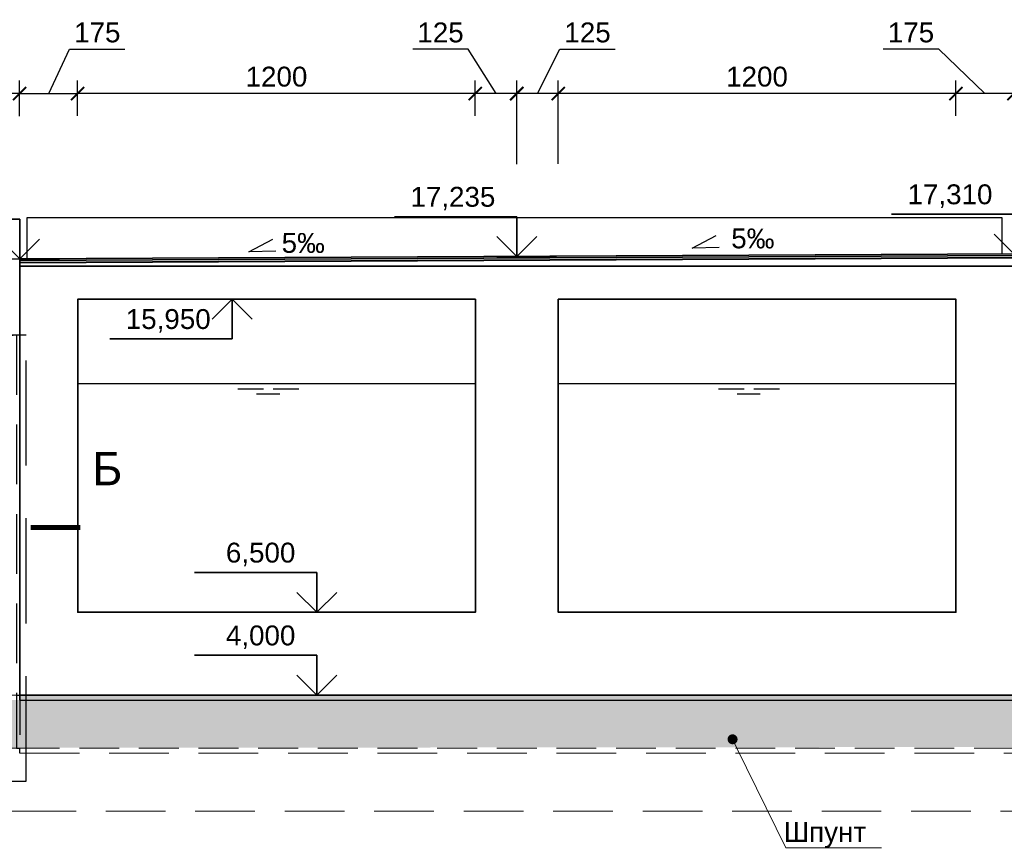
# Model space of a CAD drawing. Header units: millimetres. Extents: x 329474 to 722034, y 240588 to 423521.
# Tile 21 of 35: x 649090 to 663946, y 241772 to 254277. Entities that reach past the tile are written whole.
import ezdxf
from ezdxf import colors
from ezdxf.entities.mleader import LeaderData, LeaderLine
from ezdxf.enums import TextEntityAlignment as Align
from ezdxf.math import Vec2, Vec3

# ---------------------------------------------------------------- set-up
doc = ezdxf.new("R2010")
doc.units = ezdxf.units.MM
doc.header["$LTSCALE"] = 10
doc.linetypes.add('DASHED', pattern=[9, 6, -3])
doc.linetypes.add('ШТРИХОВАЯ2', pattern=[9.525, 6.35, -3.175])
for name, color, linetype in [('00', 7, 'Continuous'), ('Металл', 1, 'Continuous'), ('Размеры', 7, 'Continuous'), ('Штриховка', 7, 'Continuous')]:
    doc.layers.add(name, color=color, linetype=linetype)
for name, color, linetype, lineweight in [('_0', 7, 'Continuous', 0), ('Бетон', 7, 'Continuous', 35), ('бетон_35', 2, 'Continuous', 35), ('Вода', 5, 'Continuous', 30), ('заглавные надписи', 7, 'Continuous', 30), ('Отдел_Бетон основной', 7, 'Continuous', 35), ('Отдел_Выноски(точка)', 7, 'Continuous', 15), ('текст', 7, 'Continuous', 25)]:
    doc.layers.add(name, color=color, linetype=linetype, lineweight=lineweight)
doc.styles.add('arial', font='arial.ttf')
doc.styles.add('аrial', font='arial.ttf')
doc.dimstyles.new('200 БОЛЬШОЙ', dxfattribs={"dimscale": 100, "dimtxt": 2.5, "dimasz": 2.5, "dimexe": 1.25, "dimexo": 0.625, "dimtad": 1, "dimdec": 0, "dimlfac": 2, "dimtxsty": 'arial', "dimblk": 'ARCHTICK', "dimcen": 2.5, "dimadec": 0, "dimazin": 0, "dimtfac": 1, "dimtdec": 0, "dimtmove": 1, "dimatfit": 3, "dimldrblk": 'ARCHTICK', "dimfxl": 1, "dimarcsym": 0})

# ---------------------------------------------------------------- blocks, each defined once
blk = doc.blocks.new('_ArchTick')
at = {"color": 0, "linetype": 'ByBlock', "const_width": 0.15}
blk.add_lwpolyline([(-0.5, -0.5), (0.5, 0.5)], dxfattribs=at)
blk = doc.blocks.new('*D263')
at = {"layer": 'Defpoints', "color": 0, "transparency": 16777216}
for p in [(657215, 253162), (657215, 252727), (663215, 252727)]:
    blk.add_point(p, dxfattribs=at)
at = {"layer": 'Размеры', "color": 0, "lineweight": -2, "transparency": 16777216}
for p, q in [((657215, 252827), (657215, 253362)), ((663215, 252827), (663215, 253362)), ((663215, 253162), (657215, 253162))]:
    blk.add_line(p, q, dxfattribs=at)
at = {"layer": 'Размеры', "color": 0, "lineweight": -2, "transparency": 16777216, "xscale": 200, "yscale": 200, "zscale": 200, "rotation": 180}
blk.add_blockref('_ArchTick', (657215, 253162), dxfattribs=at)
at = {"layer": 'Размеры', "color": 0, "lineweight": -2, "transparency": 16777216, "xscale": 200, "yscale": 200, "zscale": 200}
blk.add_blockref('_ArchTick', (663215, 253162), dxfattribs=at)
at = {"layer": 'Размеры', "color": 0, "transparency": 16777216, "insert": (660215, 253416), "char_height": 300, "attachment_point": 5, "style": 'arial'}
blk.add_mtext('1200', dxfattribs=at)
blk = doc.blocks.new('*D264')
at = {"layer": 'Defpoints', "color": 0, "transparency": 16777216}
for p in [(656590, 253162), (656590, 251995), (657215, 252000)]:
    blk.add_point(p, dxfattribs=at)
at = {"layer": 'Размеры', "color": 0, "lineweight": -2, "transparency": 16777216}
for p, q in [((656903, 253162), (657240, 253830)), ((657240, 253830), (658077, 253830)), ((656590, 252095), (656590, 253362)), ((657215, 252100), (657215, 253362)), ((657215, 253162), (656590, 253162))]:
    blk.add_line(p, q, dxfattribs=at)
at = {"layer": 'Размеры', "color": 0, "lineweight": -2, "transparency": 16777216, "xscale": 200, "yscale": 200, "zscale": 200, "rotation": 180}
blk.add_blockref('_ArchTick', (656590, 253162), dxfattribs=at)
at = {"layer": 'Размеры', "color": 0, "lineweight": -2, "transparency": 16777216, "xscale": 200, "yscale": 200, "zscale": 200}
blk.add_blockref('_ArchTick', (657215, 253162), dxfattribs=at)
at = {"layer": 'Размеры', "color": 0, "transparency": 16777216, "insert": (657658, 254083), "char_height": 300, "attachment_point": 5, "style": 'arial'}
blk.add_mtext('125', dxfattribs=at)
blk = doc.blocks.new('*D265')
at = {"layer": 'Defpoints', "color": 0, "transparency": 16777216}
for p in [(655965, 253162), (655965, 252727), (656590, 252722)]:
    blk.add_point(p, dxfattribs=at)
at = {"layer": 'Размеры', "color": 0, "lineweight": -2, "transparency": 16777216}
for p, q in [((655858, 253830), (655021, 253830)), ((656278, 253162), (655858, 253830)), ((655965, 252827), (655965, 253362)), ((656590, 252822), (656590, 253362)), ((656590, 253162), (655965, 253162))]:
    blk.add_line(p, q, dxfattribs=at)
at = {"layer": 'Размеры', "color": 0, "lineweight": -2, "transparency": 16777216, "xscale": 200, "yscale": 200, "zscale": 200, "rotation": 180}
blk.add_blockref('_ArchTick', (655965, 253162), dxfattribs=at)
at = {"layer": 'Размеры', "color": 0, "lineweight": -2, "transparency": 16777216, "xscale": 200, "yscale": 200, "zscale": 200}
blk.add_blockref('_ArchTick', (656590, 253162), dxfattribs=at)
at = {"layer": 'Размеры', "color": 0, "transparency": 16777216, "insert": (655440, 254083), "char_height": 300, "attachment_point": 5, "style": 'arial'}
blk.add_mtext('125', dxfattribs=at)
blk = doc.blocks.new('*D266')
at = {"layer": 'Defpoints', "color": 0, "transparency": 16777216}
for p in [(649965, 253162), (649965, 252727), (655965, 252727)]:
    blk.add_point(p, dxfattribs=at)
at = {"layer": 'Размеры', "color": 0, "lineweight": -2, "transparency": 16777216}
for p, q in [((649965, 252827), (649965, 253362)), ((655965, 252827), (655965, 253362)), ((655965, 253162), (649965, 253162))]:
    blk.add_line(p, q, dxfattribs=at)
at = {"layer": 'Размеры', "color": 0, "lineweight": -2, "transparency": 16777216, "xscale": 200, "yscale": 200, "zscale": 200, "rotation": 180}
blk.add_blockref('_ArchTick', (649965, 253162), dxfattribs=at)
at = {"layer": 'Размеры', "color": 0, "lineweight": -2, "transparency": 16777216, "xscale": 200, "yscale": 200, "zscale": 200}
blk.add_blockref('_ArchTick', (655965, 253162), dxfattribs=at)
at = {"layer": 'Размеры', "color": 0, "transparency": 16777216, "insert": (652965, 253416), "char_height": 300, "attachment_point": 5, "style": 'arial'}
blk.add_mtext('1200', dxfattribs=at)
blk = doc.blocks.new('*D268')
at = {"layer": 'Defpoints', "color": 0, "transparency": 16777216}
for p in [(663215, 253162), (663215, 252727), (664090, 252722)]:
    blk.add_point(p, dxfattribs=at)
at = {"layer": 'Размеры', "color": 0, "lineweight": -2, "transparency": 16777216}
for p, q in [((662956, 253830), (662119, 253830)), ((663653, 253162), (662956, 253830)), ((663215, 252827), (663215, 253362)), ((664090, 252822), (664090, 253362)), ((664090, 253162), (663215, 253162))]:
    blk.add_line(p, q, dxfattribs=at)
at = {"layer": 'Размеры', "color": 0, "lineweight": -2, "transparency": 16777216, "xscale": 200, "yscale": 200, "zscale": 200, "rotation": 180}
blk.add_blockref('_ArchTick', (663215, 253162), dxfattribs=at)
at = {"layer": 'Размеры', "color": 0, "lineweight": -2, "transparency": 16777216, "xscale": 200, "yscale": 200, "zscale": 200}
blk.add_blockref('_ArchTick', (664090, 253162), dxfattribs=at)
at = {"layer": 'Размеры', "color": 0, "transparency": 16777216, "insert": (662538, 254083), "char_height": 300, "attachment_point": 5, "style": 'arial'}
blk.add_mtext('175', dxfattribs=at)
blk = doc.blocks.new('*U250')
at = {"color": 7, "lineweight": 25, "ltscale": 100}
blk.add_line((-9, 0), (0, 0), dxfattribs=at)
at = {"layer": '00', "color": 7, "lineweight": 35, "ltscale": 100}
for p, q in [((-6, 6), (-24.46, 6)), ((-6, 0), (-6, 6)), ((-9, 3), (-6, 0)), ((-6, 0), (-3, 3))]:
    blk.add_line(p, q, dxfattribs=at)
at = {"ltscale": 100, "style": 'arial', "flags": 8}
for tag, p in [('OTMETKA', (-9.23, 9)), ('OTMETKA_2', (-9.23, 3))]:
    blk.add_attdef(tag, text='', height=3, dxfattribs=at).set_placement(p, align=Align.MIDDLE_RIGHT)
blk = doc.blocks.new('*U248')
at = {"color": 7, "lineweight": 25, "ltscale": 100}
blk.add_line((-9, 0), (0, 0), dxfattribs=at)
at = {"layer": '00', "color": 7, "lineweight": 35, "ltscale": 100}
for p, q in [((-9, -3), (-6, 0)), ((-6, 0), (-6, -6)), ((-6, 0), (-3, -3)), ((-6, -6), (-24.46, -6))]:
    blk.add_line(p, q, dxfattribs=at)
at = {"ltscale": 100, "style": 'arial', "flags": 8}
for tag, p in [('OTMETKA', (-9.23, -3)), ('OTMETKA_2', (-9.23, -9))]:
    blk.add_attdef(tag, text='', height=3, dxfattribs=at).set_placement(p, align=Align.MIDDLE_RIGHT)
blk = doc.blocks.new('*U243')
at = {"color": 7, "lineweight": 25, "ltscale": 100}
blk.add_line((-9, 0), (0, 0), dxfattribs=at)
at = {"layer": '00', "color": 7, "lineweight": 35, "ltscale": 100}
for p, q in [((-6, 6), (-24.46, 6)), ((-6, 0), (-6, 6)), ((-9, 3), (-6, 0)), ((-6, 0), (-3, 3))]:
    blk.add_line(p, q, dxfattribs=at)
at = {"ltscale": 100, "style": 'arial', "flags": 8}
for tag, p in [('OTMETKA', (-9.23, 9)), ('OTMETKA_2', (-9.23, 3))]:
    blk.add_attdef(tag, text='', height=3, dxfattribs=at).set_placement(p, align=Align.MIDDLE_RIGHT)
blk = doc.blocks.new('*U244')
at = {"color": 7, "lineweight": 25, "ltscale": 100}
blk.add_line((-9, 0), (0, 0), dxfattribs=at)
at = {"layer": '00', "color": 7, "lineweight": 35, "ltscale": 100}
for p, q in [((-6, 6), (-24.46, 6)), ((-6, 0), (-6, 6)), ((-9, 3), (-6, 0)), ((-6, 0), (-3, 3))]:
    blk.add_line(p, q, dxfattribs=at)
at = {"ltscale": 100, "style": 'arial', "flags": 8}
for tag, p in [('OTMETKA', (-9.23, 9)), ('OTMETKA_2', (-9.23, 3))]:
    blk.add_attdef(tag, text='', height=3, dxfattribs=at).set_placement(p, align=Align.MIDDLE_RIGHT)
blk = doc.blocks.new('*U245')
at = {"color": 7, "lineweight": 25, "ltscale": 100}
blk.add_line((-9, 0), (0, 0), dxfattribs=at)
at = {"layer": '00', "color": 7, "lineweight": 35, "ltscale": 100}
for p, q in [((-6, 6), (-24.46, 6)), ((-6, 0), (-6, 6)), ((-9, 3), (-6, 0)), ((-6, 0), (-3, 3))]:
    blk.add_line(p, q, dxfattribs=at)
at = {"ltscale": 100, "style": 'arial', "flags": 8}
for tag, p in [('OTMETKA', (-9.23, 9)), ('OTMETKA_2', (-9.23, 3))]:
    blk.add_attdef(tag, text='', height=3, dxfattribs=at).set_placement(p, align=Align.MIDDLE_RIGHT)
blk = doc.blocks.new('*D251')
at = {"layer": 'Defpoints', "color": 0, "transparency": 16777216}
for p in [(649965, 253162), (649090, 252722), (649965, 252727)]:
    blk.add_point(p, dxfattribs=at)
at = {"layer": 'Размеры', "color": 0, "lineweight": -2, "transparency": 16777216}
for p, q in [((649528, 253162), (649842, 253830)), ((649842, 253830), (650679, 253830)), ((649090, 252822), (649090, 253362)), ((649965, 252827), (649965, 253362)), ((649090, 253162), (649965, 253162))]:
    blk.add_line(p, q, dxfattribs=at)
at = {"layer": 'Размеры', "color": 0, "lineweight": -2, "transparency": 16777216, "xscale": 200, "yscale": 200, "zscale": 200, "rotation": 180}
blk.add_blockref('_ArchTick', (649090, 253162), dxfattribs=at)
at = {"layer": 'Размеры', "color": 0, "lineweight": -2, "transparency": 16777216, "xscale": 200, "yscale": 200, "zscale": 200}
blk.add_blockref('_ArchTick', (649965, 253162), dxfattribs=at)
at = {"layer": 'Размеры', "color": 0, "transparency": 16777216, "insert": (650261, 254083), "char_height": 300, "attachment_point": 5, "style": 'arial'}
blk.add_mtext('175', dxfattribs=at)
blk = doc.blocks.new('*D252')
at = {"layer": 'Defpoints', "color": 0, "transparency": 16777216}
for p in [(626341, 253162), (649090, 252722), (626341, 252307)]:
    blk.add_point(p, dxfattribs=at)
at = {"layer": 'Размеры', "color": 0, "lineweight": -2, "transparency": 16777216}
for p, q in [((626341, 252407), (626341, 253362)), ((649090, 252822), (649090, 253362)), ((649090, 253162), (626341, 253162))]:
    blk.add_line(p, q, dxfattribs=at)
at = {"layer": 'Размеры', "color": 0, "lineweight": -2, "transparency": 16777216, "xscale": 200, "yscale": 200, "zscale": 200, "rotation": 180}
blk.add_blockref('_ArchTick', (626341, 253162), dxfattribs=at)
at = {"layer": 'Размеры', "color": 0, "lineweight": -2, "transparency": 16777216, "xscale": 200, "yscale": 200, "zscale": 200}
blk.add_blockref('_ArchTick', (649090, 253162), dxfattribs=at)
at = {"layer": 'Размеры', "color": 0, "transparency": 16777216, "insert": (637716, 253416), "char_height": 300, "attachment_point": 5, "style": 'arial'}
blk.add_mtext('4550', dxfattribs=at)
blk = doc.blocks.new('*U239')
at = {"color": 7, "lineweight": 25, "ltscale": 100}
blk.add_line((-9, 0), (0, 0), dxfattribs=at)
at = {"layer": '00', "color": 7, "lineweight": 35, "ltscale": 100}
for p, q in [((-6, 6), (-24.46, 6)), ((-6, 0), (-6, 6)), ((-9, 3), (-6, 0)), ((-6, 0), (-3, 3))]:
    blk.add_line(p, q, dxfattribs=at)
at = {"ltscale": 100, "style": 'arial', "flags": 8}
for tag, p in [('OTMETKA', (-9.23, 9)), ('OTMETKA_2', (-9.23, 3))]:
    blk.add_attdef(tag, text='', height=3, dxfattribs=at).set_placement(p, align=Align.MIDDLE_RIGHT)
blk = doc.blocks.new('_Dot')
at = {"color": 0, "linetype": 'ByBlock', "lineweight": -2}
blk.add_line((-0.5, 0), (-1, 0), dxfattribs=at)
at = {"color": 0, "linetype": 'ByBlock', "const_width": 0.5}
blk.add_lwpolyline([(-0.25, 0, 1), (0.25, 0, 1)], format="xyb", close=True, dxfattribs=at)

msp = doc.modelspace()

# ---------------------------------------------------------------- hatches: boundary and pattern name
at = {"layer": '_0'}
h = msp.add_hatch(color=252, dxfattribs=at)
h.dxf.hatch_style = 1
h.paths.add_polyline_path([(649090.4984275, 244009.2563573), (649090.4984275, 244084.2563573), (676972.7933043, 244084.2563573), (678590.4984275, 243284.2563573), (679590.4984275, 243284.2563573), (681190.4984527, 244084.2563573), (701590.4984275, 244084.2563573), (701590.4984275, 244009.2563576), (681208.2035507, 244009.2563573), (679608.2035256, 243209.2563573), (678572.7933294, 243209.2563573), (676972.7933043, 244009.2563573)])
at = {"layer": 'Штриховка'}
for points in [[(656590.4984275, 250649.2563573), (649090.4984275, 250611.7563573), (649090.4984275, 250609.2563573), (656590.4984275, 250646.7563573)], [(664090.4971775, 250686.7563511), (656590.4984275, 250649.2563573), (656590.4984275, 250646.7563573), (664090.4984275, 250684.2563573)]]:
    msp.add_hatch(color=256, dxfattribs=at).paths.add_polyline_path(points)
at = {"layer": 'Штриховка', "lineweight": 15}
h = msp.add_hatch(dxfattribs=at)
h.set_pattern_fill('GOST_GLASS', color=256, scale=40)
h.set_pattern_definition([(45, (613263, 82833.46), (339.41125, 0), [200, -280]), (45, (613347.86, 82833.46), (339.41125, 0), [80, -400]), (45, (613263, 82918.3), (339.41125, 0), [80, -400])])
h.paths.add_polyline_path([(645090.4984275, 243284.2563573), (643277.9984275, 244009.2563573), (704352.9993219, 244009.2563573), (703340.4985035, 243334.2563573)])

# ---------------------------------------------------------------- linework, layer by layer
at = {"linetype": 'DASHED', "lineweight": 30, "ltscale": 10}
msp.add_line((649090.4984275, 244084.2563573), (649090.4984275, 243284.2563573), dxfattribs=at)
msp.add_line((649090.4984275, 243209.2563573), (649090.4984275, 243284.2563573))
at = {"linetype": 'DASHED', "lineweight": 15, "ltscale": 10}
msp.add_line((649090.4984275, 243284.2563573), (701590.4984275, 243284.2563573), dxfattribs=at)
at = {"linetype": 'DASHED', "lineweight": 15, "ltscale": 15}
msp.add_line((649090.4984275, 243209.2563573), (701590.4984275, 243209.2563573), dxfattribs=at)
at = {"ltscale": 5}
for points in [[(652953.374479, 250782.4656172), (652549.9863513, 250775.0574971), (652909.9746742, 250964.3046638)], [(659641.5350862, 250838.2198801), (659238.1469585, 250830.81176), (659598.1352814, 251020.0589268)]]:
    msp.add_lwpolyline(points, dxfattribs=at)
at = {"linetype": 'DASHED', "lineweight": 15, "ltscale": 15}
msp.add_lwpolyline([(627840.5024439, 249516.2408478), (635340.4984275, 246584.2563573), (636840.4984275, 246584.2563573), (647465.4380457, 242334.2805101), (649040.4984275, 242334.2805101), (701811.8926924, 242334.2805101), (703246.4581189, 243271.5628183), (708215.5024439, 246584.2563573), (709715.5024439, 246584.2563573), (717215.5024439, 249516.2408478), (718565.5024439, 249516.2408478)], dxfattribs=at)
at = {"linetype": 'DASHED', "lineweight": 30, "ltscale": 15}
msp.add_lwpolyline([(627840.5024439, 249516.2408478), (649040.5822698, 249516.2408478), (649040.5822698, 243284.2563573), (649090.4984275, 243284.2563573)], dxfattribs=at)
at = {"layer": '_0', "ltscale": 2}
for p, q in [((643090.4984275, 244084.2563573), (649090.4984275, 244084.2563573)), ((645090.4984275, 243284.2563573), (649090.4984275, 243284.2563573))]:
    msp.add_line(p, q, dxfattribs=at)
at = {"layer": 'Бетон', "lineweight": 25}
msp.add_line((649040.4984275, 244084.2563573), (649090.4984275, 244084.2563573), dxfattribs=at)
at = {"layer": 'бетон_35'}
for p, q in [((649090.4984275, 250666.7563573), (664090.4984275, 250741.7563573)), ((649090.4984275, 250641.7563573), (664090.4984275, 250716.7563573)), ((649090.4984275, 250611.7563573), (664090.4984275, 250686.7563573)), ((649090.4984275, 250609.2563573), (664090.4984275, 250684.2563573)), ((649090.4984275, 250559.2563573), (649090.4984275, 250666.7563573))]:
    msp.add_line(p, q, dxfattribs=at)
at = {"layer": 'Вода', "color": 5, "lineweight": 25, "ltscale": 80}
for p, q in [((649965.4984275, 248784.2563573), (655965.4984275, 248784.2563573)), ((652768.6678596, 248702.3619847), (652381.3435516, 248702.3619847)), ((653303.1582121, 248702.3619847), (652915.8339041, 248702.3619847)), ((657215.4984275, 248784.2563573), (663215.4984275, 248784.2563573)), ((660018.6678596, 248702.3619847), (659631.3435516, 248702.3619847)), ((660553.1582121, 248702.3619847), (660165.8339041, 248702.3619847)), ((653013.9585996, 248624.5167235), (652664.8948323, 248624.5167235)), ((660263.9585996, 248624.5167235), (659914.8948323, 248624.5167235))]:
    msp.add_line(p, q, dxfattribs=at)
at = {"layer": 'Металл'}
msp.add_lwpolyline([(663912.098403, 250737.1269328), (663912.098403, 251287.1269328), (649196.8697178, 251287.1269328), (649197.2189027, 250667.2899597)], dxfattribs=at)
at = {"layer": 'Металл', "linetype": 'ШТРИХОВАЯ2', "ltscale": 25}
msp.add_lwpolyline([(649190.4984275, 242784.2563573), (649190.4984275, 249516.2408478), (648790.4984275, 249516.2408478), (648790.4984275, 242784.2563573)], close=True, dxfattribs=at)
at = {"layer": 'Отдел_Бетон основной'}
for p, q in [((664090.4984275, 250559.2563573), (649090.4984275, 250559.2563573)), ((649090.4984275, 250559.2563573), (649090.4984275, 244009.2563573)), ((676990.4984023, 244084.2563573), (649090.4984275, 244084.2563573))]:
    msp.add_line(p, q, dxfattribs=at)
at = {"layer": 'Отдел_Бетон основной', "lineweight": 30}
msp.add_line((649090.4984275, 244009.2563573), (676972.7933043, 244009.2563573), dxfattribs=at)
at = {"layer": 'Отдел_Бетон основной'}
for points in [[(655965.4984275, 250059.2563573), (655965.4984275, 245334.2563573), (649965.4984275, 245334.2563573), (649965.4984275, 250059.2563573)], [(657215.4984275, 250059.2563573), (663215.4984275, 250059.2563573), (663215.4984275, 245334.2563573), (657215.4984275, 245334.2563573)]]:
    msp.add_lwpolyline(points, close=True, dxfattribs=at)
at = {"layer": 'текст'}
msp.add_lwpolyline([(649256.7352791, 246612.9450984, 75, 75, 0), (650006.7350809, 246613.4902661, 75, 75, 0), (649756.7351469, 246613.3085435, 0, 100, 0), (649756.3717018, 247113.3084115, 0, 0, 0), (649755.8265342, 247863.3082133, 0, 0, 0)], format="xyseb", dxfattribs=at)

# ---------------------------------------------------------------- block references
at = {"layer": '00'}
ref = msp.add_blockref('*U243', (649690.4984275, 250666.7563573), dxfattribs=dict(at, xscale=100, yscale=100, zscale=100))
ref.add_attrib('OTMETKA', '17,160', dxfattribs={"layer": '0', "ltscale": 100, "height": 300, "style": 'arial'}).set_placement((648767.2398569, 251566.7563573), align=Align.MIDDLE_RIGHT)
ref = msp.add_blockref('*U244', (657190.4984275, 250704.2563573), dxfattribs=dict(at, xscale=100, yscale=100, zscale=100))
ref.add_attrib('OTMETKA', '17,235', dxfattribs={"layer": '0', "ltscale": 100, "height": 300, "style": 'arial'}).set_placement((656267.2398569, 251604.2563573), align=Align.MIDDLE_RIGHT)
ref = msp.add_blockref('*U245', (664690.4984275, 250741.7563573), dxfattribs=dict(at, xscale=100, yscale=100, zscale=100))
ref.add_attrib('OTMETKA', '17,310', dxfattribs={"layer": '0', "ltscale": 100, "height": 300, "style": 'arial'}).set_placement((663767.2398569, 251641.7563573), align=Align.MIDDLE_RIGHT)
ref = msp.add_blockref('*U248', (652895.4984275, 250059.2563573), dxfattribs=dict(at, xscale=100, yscale=100, zscale=100))
ref.add_attrib('OTMETKA', '15,950', dxfattribs={"layer": '0', "ltscale": 100, "height": 300, "style": 'arial'}).set_placement((651972.2398569, 249759.2563573), align=Align.MIDDLE_RIGHT)
ref = msp.add_blockref('*U250', (654173.3043103, 245334.2563573), dxfattribs=dict(at, xscale=100, yscale=100, zscale=100))
ref.add_attrib('OTMETKA', '6,500', dxfattribs={"layer": '0', "ltscale": 100, "height": 300, "style": 'arial'}).set_placement((653250.0457397, 246234.2563573), align=Align.MIDDLE_RIGHT)
ref = msp.add_blockref('*U239', (654173.3043103, 244084.2563573), dxfattribs=dict(at, xscale=100, yscale=100, zscale=100))
ref.add_attrib('OTMETKA', '4,000', dxfattribs={"layer": '0', "ltscale": 100, "height": 300, "style": 'arial'}).set_placement((653250.0457397, 244984.2563573), align=Align.MIDDLE_RIGHT)

# ---------------------------------------------------------------- texts
at = {"insert": (650182.3260071, 247250.9104619), "char_height": 500, "attachment_point": 7, "style": 'аrial'}
msp.add_mtext_dynamic_manual_height_columns('Б', width=3148.469281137, gutter_width=12.5, heights=[0], dxfattribs=at)
at = {"layer": 'заглавные надписи', "char_height": 300, "width": 2028.630734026, "attachment_point": 5, "rotation": 359.6731603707, "style": 'arial'}
for insert in [(653368.592043, 250905.6109668), (660152.1314514, 250973.5643551)]:
    msp.add_mtext('5‰', dxfattribs=dict(at, insert=insert))

# ---------------------------------------------------------------- dimensions: what is measured, and where the dimension line sits
at = {"layer": 'Размеры'}
dim = msp.add_linear_dim(base=(649965.4984275, 253162.3503923), p1=(649090.4984275, 252722.3503923), p2=(649965.4984275, 252726.6007314), dimstyle='200 БОЛЬШОЙ', override={"dimtxt": 3, "dimasz": 2, "dimexe": 2, "dimexo": 1, "dimgap": 1, "dimlfac": 0.2}, dxfattribs=at)
dim.commit()
dim.dimension.update_dxf_attribs({"geometry": '*D251', "text_midpoint": (649942.4101029, 253829.9485758), "dimtype": 160})
for base, p1, p2, picture, middle in [((655965.4984275, 253162.3503923), (656590.4984275, 252722.3503923), (655965.4984275, 252726.6007314), '*D265', (655758.2152754, 253829.9485758)), ((656590.4984275, 253162.3503923), (657215.4984275, 251999.5620718), (656590.4984275, 251995.3117327), '*D264', (657339.8643174, 253829.9485758)), ((663215.4984275, 253162.3503923), (664090.4984275, 252722.3503923), (663215.4984275, 252726.6007314), '*D268', (662856.2019047, 253829.9485758))]:
    dim = msp.add_linear_dim(base=base, p1=p1, p2=p2, angle=180, dimstyle='200 БОЛЬШОЙ', override={"dimtxt": 3, "dimasz": 2, "dimexe": 2, "dimexo": 1, "dimgap": 1, "dimlfac": 0.2}, dxfattribs=at)
    dim.commit()
    dim.dimension.update_dxf_attribs({"geometry": picture, "text_midpoint": middle, "dimtype": 160})
dim = msp.add_linear_dim(base=(626340.5024439, 253162.3503923), p1=(649090.4984275, 252722.3503923), p2=(626340.5024439, 252306.995965), dimstyle='200 БОЛЬШОЙ', override={"dimtxt": 3, "dimasz": 2, "dimexe": 2, "dimexo": 1, "dimgap": 1, "dimlfac": 0.2}, dxfattribs=at)
dim.commit()
dim.dimension.update_dxf_attribs({"geometry": '*D252', "text_midpoint": (637715.5004357, 253415.5222886)})
for base, p1, p2, picture, middle in [((649965.4984275, 253162.3503923), (655965.4984275, 252726.6007314), (649965.4984275, 252726.6007314), '*D266', (652965.4984275, 253415.5222886)), ((657215.4984275, 253162.3503923), (663215.4984275, 252726.6007314), (657215.4984275, 252726.6007314), '*D263', (660215.4984275, 253415.5222886))]:
    dim = msp.add_linear_dim(base=base, p1=p1, p2=p2, angle=180, dimstyle='200 БОЛЬШОЙ', override={"dimtxt": 3, "dimasz": 2, "dimexe": 2, "dimexo": 1, "dimgap": 1, "dimlfac": 0.2}, dxfattribs=at)
    dim.commit()
    dim.dimension.update_dxf_attribs({"geometry": picture, "text_midpoint": middle})

# ---------------------------------------------------------------- leaders
at = {"layer": 'Отдел_Выноски(точка)'}
ml = msp.add_multileader_mtext('Standard', dxfattribs=at)
ml.set_content('Шпунт ', color=256, style='arial')
ml.set_leader_properties(color=256, linetype='ByLayer', lineweight=-1)
ml.set_arrow_properties(name='DOT')
ml.build(insert=Vec2(0, 0))
ml.multileader.update_dxf_attribs({"text_left_attachment_type": 6, "text_right_attachment_type": 6, "arrow_head_size": 150})
ctx = ml.context
ctx.base_point, ctx.char_height, ctx.arrow_head_size, ctx.plane_origin = Vec3(660655.3884729, 241779.0808412), 300, 150, Vec3(665412.0004395, 236867.32415)
ctx.left_attachment, ctx.right_attachment, ctx.text_align_type = 6, 6, 2
notes = []
notes.append((ctx, [(0, (1, 1, 0), (660647.3884729, 241779.0808412), (1, 0), 8, [(0, [(659846.2719376, 243417.0390747)], 0, [])])]))
ctx.mtext.insert, ctx.mtext.width, ctx.mtext.alignment, ctx.mtext.flow_direction = Vec3(661860.8673269, 242167.2800226), 5753.575685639, 3, 5
for ctx, leaders in notes:
    for number, flags, end, landing, length, lines in leaders:
        leader = LeaderData()
        leader.index, (leader.has_last_leader_line, leader.has_dogleg_vector, leader.attachment_direction) = number, flags
        leader.last_leader_point, leader.dogleg_vector, leader.dogleg_length = Vec3(end), Vec3(landing), length
        for number, points, colour, breaks in lines:
            line = LeaderLine()
            line.index, line.vertices, line.color, line.breaks = number, Vec3.list(points), colors.encode_raw_color(colour), breaks
            leader.lines.append(line)
        ctx.leaders.append(leader)

doc.saveas('drawing.dxf')
